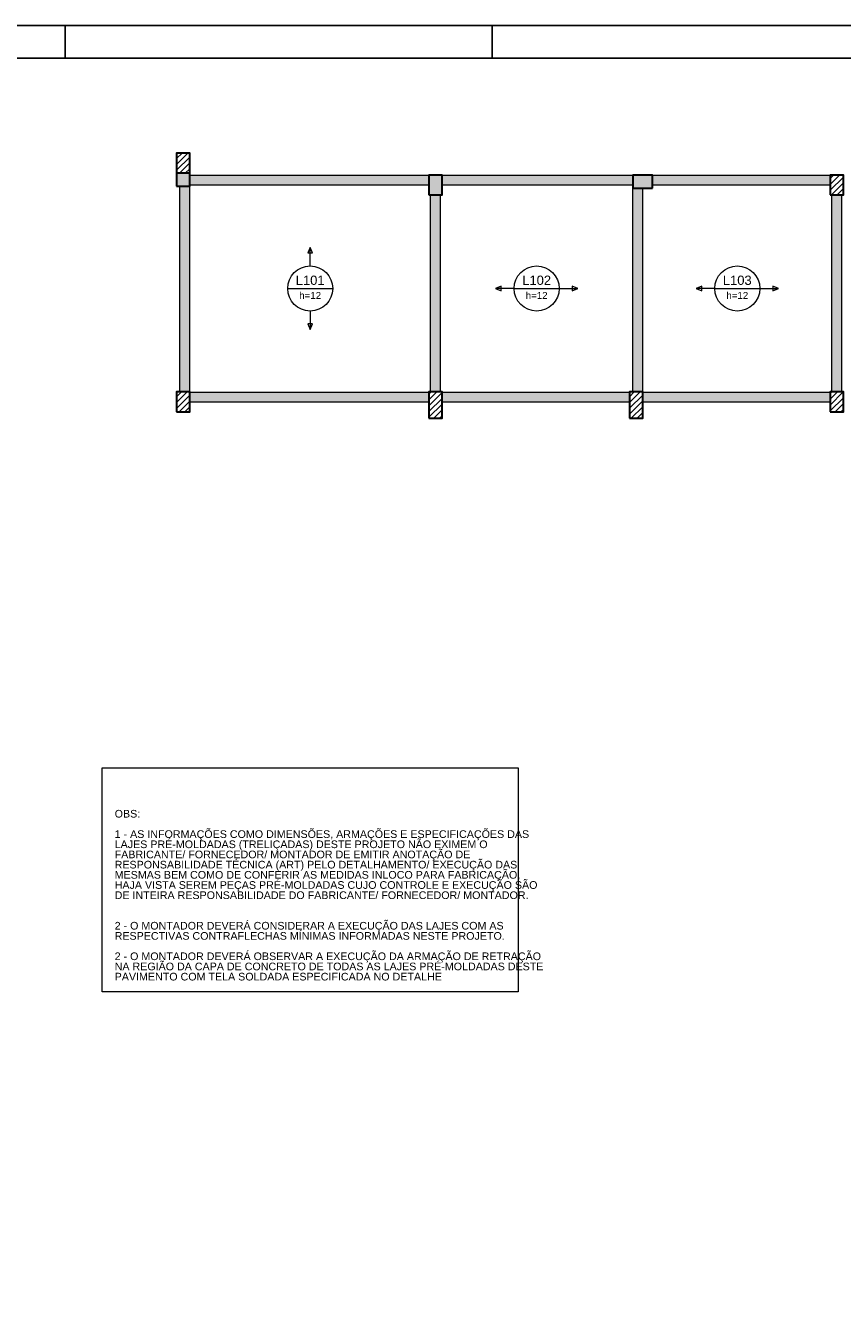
# Model space of a CAD drawing. Header units: millimetres. Extents: x 0 to 84.1, y 0 to 59.4.
# Tile 4 of 5: x 32.9 to 57.8, y 20.7 to 59.4. Entities that reach past the tile are written whole.
import ezdxf

# ---------------------------------------------------------------- set-up
doc = ezdxf.new("R2010")
doc.units = ezdxf.units.MM
doc.header["$MEASUREMENT"] = 0
doc.linetypes.add('NULL', pattern=[0])
for name, color, linetype, lineweight in [('CONTRAVENTAMENTOS', 4, 'Continuous', 9), ('DT-Hachura pilar em laje', 252, 'Continuous', 5), ('DT-Hachura viga em laje', 254, 'Continuous', 5), ('DT-Textos', 7, 'Continuous', 5), ('DT-Título', 3, 'Continuous', 20), ('FO-Hachura pilar que morre', 106, 'Continuous', 5), ('FO-Hachura pilar que passa', 19, 'Continuous', 5), ('FO-Pilares', 4, 'Continuous', 30), ('FO-Vigas', 1, 'Continuous', 20)]:
    doc.layers.add(name, color=color, linetype=linetype, lineweight=lineweight)
doc.layers.add('SEDUC_MARF', color=1, linetype='Continuous')
doc.layers.add('SEDUC_MARGG', color=7, linetype='Continuous')
doc.styles.add('Arial', font='txt')

msp = doc.modelspace()

# ---------------------------------------------------------------- hatches: boundary and pattern name
at = {"layer": 'DT-Hachura pilar em laje', "linetype": 'Continuous'}
for points in [[(45.175, 54.245), (45.375, 54.245), (45.575, 54.245), (45.575, 54.545), (45.575, 54.845), (45.375, 54.845), (45.175, 54.845), (45.175, 54.545)], [(51.983, 54.445), (51.983, 54.645), (51.983, 54.845), (51.683, 54.845), (51.383, 54.845), (51.383, 54.645), (51.383, 54.445), (51.683, 54.445)]]:
    msp.add_hatch(color=252, dxfattribs=at).paths.add_polyline_path(points)
h = msp.add_hatch(dxfattribs=at)
h.set_pattern_fill('ANSI31', color=252, style=0)
h.paths.add_polyline_path([(57.392, 54.245), (57.592, 54.245), (57.792, 54.245), (57.792, 54.545), (57.792, 54.845), (57.592, 54.845), (57.392, 54.845), (57.392, 54.545)])
h = msp.add_hatch(dxfattribs=at)
h.set_pattern_fill('ANSI31', color=252, style=0)
h.paths.add_polyline_path([(37.492, 47.644), (37.692, 47.644), (37.892, 47.644), (37.892, 47.944), (37.892, 48.244), (37.692, 48.244), (37.492, 48.244), (37.492, 47.944)])
h = msp.add_hatch(dxfattribs=at)
h.set_pattern_fill('ANSI31', color=252, style=0)
h.paths.add_polyline_path([(45.175, 47.444), (45.375, 47.444), (45.575, 47.444), (45.575, 47.844), (45.575, 48.244), (45.375, 48.244), (45.175, 48.244), (45.175, 47.844)])
h = msp.add_hatch(dxfattribs=at)
h.set_pattern_fill('ANSI31', color=252, style=0)
h.paths.add_polyline_path([(51.283, 47.444), (51.483, 47.444), (51.683, 47.444), (51.683, 47.844), (51.683, 48.244), (51.483, 48.244), (51.283, 48.244), (51.283, 47.844)])
h = msp.add_hatch(dxfattribs=at)
h.set_pattern_fill('ANSI31', color=252, style=0)
h.paths.add_polyline_path([(57.392, 47.644), (57.592, 47.644), (57.792, 47.644), (57.792, 47.944), (57.792, 48.244), (57.592, 48.244), (57.392, 48.244), (57.392, 47.944)])
at = {"layer": 'DT-Hachura viga em laje', "linetype": 'Continuous'}
for points in [[(45.175, 54.845), (45.175, 54.845), (37.892, 54.845), (37.892, 54.545), (45.175, 54.545), (45.175, 54.845)], [(51.383, 54.845), (51.383, 54.845), (45.575, 54.845), (45.575, 54.545), (51.383, 54.545), (51.383, 54.845)], [(57.392, 54.845), (57.392, 54.845), (51.983, 54.845), (51.983, 54.545), (57.392, 54.545), (57.392, 54.845)], [(37.892, 54.511), (37.892, 54.511), (37.592, 54.511), (37.592, 48.244), (37.892, 48.244), (37.892, 54.511)], [(51.683, 54.445), (51.683, 54.445), (51.383, 54.445), (51.383, 48.244), (51.683, 48.244), (51.683, 54.445)], [(45.525, 54.245), (45.525, 54.245), (45.225, 54.245), (45.225, 48.244), (45.525, 48.244), (45.525, 54.245)], [(57.742, 54.245), (57.742, 54.245), (57.442, 54.245), (57.442, 48.244), (57.742, 48.244), (57.742, 54.245)], [(45.175, 48.242), (45.175, 48.242), (37.892, 48.242), (37.892, 47.942), (45.175, 47.942), (45.175, 48.242)], [(51.283, 48.242), (51.283, 48.242), (45.575, 48.242), (45.575, 47.942), (51.283, 47.942), (51.283, 48.242)], [(57.392, 48.242), (57.392, 48.242), (51.683, 48.242), (51.683, 47.942), (57.392, 47.942), (57.392, 48.242)]]:
    msp.add_hatch(color=254, dxfattribs=at).paths.add_polyline_path(points)
at = {"layer": 'FO-Hachura pilar que morre', "linetype": 'Continuous'}
h = msp.add_hatch(color=106, dxfattribs=at)
h.paths.add_polyline_path([(37.492, 54.511), (37.692, 54.511), (37.892, 54.511), (37.892, 55.011), (37.892, 55.511), (37.692, 55.511), (37.492, 55.511), (37.492, 55.011)])
h.paths.add_polyline_path([(37.492, 54.911), (37.692, 54.911), (37.892, 54.911), (37.892, 55.211), (37.892, 55.511), (37.692, 55.511), (37.492, 55.511), (37.492, 55.211)], flags=0)
at = {"layer": 'FO-Hachura pilar que passa', "linetype": 'Continuous'}
h = msp.add_hatch(dxfattribs=at)
h.set_pattern_fill('ANSI31', color=19, style=0)
h.paths.add_polyline_path([(37.492, 54.911), (37.692, 54.911), (37.892, 54.911), (37.892, 55.211), (37.892, 55.511), (37.692, 55.511), (37.492, 55.511), (37.492, 55.211)])

# ---------------------------------------------------------------- linework, layer by layer
at = {"layer": 'CONTRAVENTAMENTOS'}
msp.add_lwpolyline([(35.226, 36.802), (47.895, 36.802), (47.895, 29.989), (35.226, 29.989)], close=True, dxfattribs=at)
at = {"layer": 'DT-Textos'}
for p, q in [((41.559, 52.645), (41.488, 52.475)), ((41.488, 52.475), (41.629, 52.475)), ((41.629, 52.475), (41.559, 52.645)), ((40.873, 51.394), (42.244, 51.394)), ((47.373, 51.465), (47.204, 51.394)), ((47.204, 51.394), (47.373, 51.324)), ((47.373, 51.324), (47.373, 51.465)), ((47.769, 51.394), (49.139, 51.394)), ((49.704, 51.394), (49.535, 51.465)), ((49.535, 51.465), (49.535, 51.324)), ((49.535, 51.324), (49.704, 51.394)), ((53.482, 51.465), (53.313, 51.394)), ((53.313, 51.394), (53.482, 51.324)), ((53.482, 51.324), (53.482, 51.465)), ((53.878, 51.394), (55.248, 51.394)), ((55.813, 51.394), (55.644, 51.465)), ((55.644, 51.465), (55.644, 51.324)), ((55.644, 51.324), (55.813, 51.394)), ((41.629, 50.314), (41.488, 50.314)), ((41.488, 50.314), (41.559, 50.144)), ((41.559, 50.144), (41.629, 50.314))]:
    msp.add_line(p, q, dxfattribs=at)
for points in [[(41.559, 52.08), (41.559, 52.645)], [(47.769, 51.394), (47.204, 51.394)], [(49.139, 51.394), (49.704, 51.394)], [(53.878, 51.394), (53.313, 51.394)], [(55.248, 51.394), (55.813, 51.394)], [(41.559, 50.709), (41.559, 50.144)]]:
    msp.add_lwpolyline(points, dxfattribs=at)
for centre in [(41.559, 51.394), (48.454, 51.394), (54.563, 51.394)]:
    msp.add_circle(centre, 0.685, dxfattribs=at)
at = {"layer": 'FO-Pilares'}
msp.add_line((37.492, 54.911), (37.892, 54.911), dxfattribs=at)
for points in [[(37.492, 54.511), (37.692, 54.511), (37.892, 54.511), (37.892, 55.011), (37.892, 55.511), (37.692, 55.511), (37.492, 55.511), (37.492, 55.011), (37.492, 54.511)], [(45.175, 54.245), (45.375, 54.245), (45.575, 54.245), (45.575, 54.545), (45.575, 54.845), (45.375, 54.845), (45.175, 54.845), (45.175, 54.545), (45.175, 54.245)], [(51.983, 54.445), (51.983, 54.645), (51.983, 54.845), (51.683, 54.845), (51.383, 54.845), (51.383, 54.645), (51.383, 54.445), (51.683, 54.445), (51.983, 54.445)], [(57.392, 54.245), (57.592, 54.245), (57.792, 54.245), (57.792, 54.545), (57.792, 54.845), (57.592, 54.845), (57.392, 54.845), (57.392, 54.545), (57.392, 54.245)], [(37.492, 47.644), (37.692, 47.644), (37.892, 47.644), (37.892, 47.944), (37.892, 48.244), (37.692, 48.244), (37.492, 48.244), (37.492, 47.944), (37.492, 47.644)], [(45.175, 47.444), (45.375, 47.444), (45.575, 47.444), (45.575, 47.844), (45.575, 48.244), (45.375, 48.244), (45.175, 48.244), (45.175, 47.844), (45.175, 47.444)], [(51.283, 47.444), (51.483, 47.444), (51.683, 47.444), (51.683, 47.844), (51.683, 48.244), (51.483, 48.244), (51.283, 48.244), (51.283, 47.844), (51.283, 47.444)], [(57.392, 47.644), (57.592, 47.644), (57.792, 47.644), (57.792, 47.944), (57.792, 48.244), (57.592, 48.244), (57.392, 48.244), (57.392, 47.944), (57.392, 47.644)]]:
    msp.add_lwpolyline(points, close=True, dxfattribs=at)
at = {"layer": 'FO-Vigas'}
for p, q in [((37.892, 54.845), (45.175, 54.845)), ((45.575, 54.845), (51.383, 54.845)), ((51.983, 54.845), (57.392, 54.845)), ((37.592, 48.244), (37.592, 54.511)), ((37.892, 54.545), (45.175, 54.545)), ((37.892, 48.244), (37.892, 54.511)), ((45.575, 54.545), (51.383, 54.545)), ((51.383, 48.244), (51.383, 54.445)), ((51.683, 48.244), (51.683, 54.445)), ((51.983, 54.545), (57.392, 54.545)), ((45.225, 48.244), (45.225, 54.245)), ((45.525, 48.244), (45.525, 54.245)), ((57.442, 48.244), (57.442, 54.245)), ((57.742, 48.244), (57.742, 54.245)), ((37.892, 48.242), (45.175, 48.242)), ((45.575, 48.242), (51.283, 48.242)), ((51.683, 48.242), (57.392, 48.242)), ((37.892, 47.942), (45.175, 47.942)), ((45.575, 47.942), (51.283, 47.942)), ((51.683, 47.942), (57.392, 47.942))]:
    msp.add_line(p, q, dxfattribs=at)
at = {"layer": 'SEDUC_MARF'}
for p, q in [((34.1, 59.4), (34.1, 58.4)), ((47.1, 59.4), (47.1, 58.4))]:
    msp.add_line(p, q, dxfattribs=at)
msp.add_lwpolyline([(84.1, 59.4), (0, 59.4), (0, 0), (84.1, 0)], close=True, dxfattribs=at)
at = {"layer": 'SEDUC_MARGG'}
msp.add_lwpolyline([(2.5, 1), (83.1, 1), (83.1, 58.4), (2.5, 58.4)], close=True, dxfattribs=at)

# ---------------------------------------------------------------- texts
at = {"layer": 'DT-Textos', "linetype": 'NULL', "attachment_point": 8, "line_spacing_factor": 0.798, "style": 'Arial'}
for s, insert, char_height, width in [('L101', (41.558, 51.5), 0.2824, 1.7352), ('L102', (48.454, 51.5), 0.2824, 1.7352), ('L103', (54.562, 51.5), 0.2824, 1.7352), ('h=12', (41.558, 51.077), 0.2118, 1.30642), ('h=12', (48.454, 51.077), 0.2118, 1.30642), ('h=12', (54.562, 51.077), 0.2118, 1.30642)]:
    msp.add_mtext(s, dxfattribs=dict(at, insert=insert, char_height=char_height, width=width))
at = {"layer": 'DT-Título', "linetype": 'NULL', "insert": (35.606, 30.33), "char_height": 0.232942, "width": 13.09048, "attachment_point": 7, "line_spacing_factor": 0.798, "style": 'Arial'}
msp.add_mtext('OBS:\\P\\P1 - AS INFORMAÇÕES COMO DIMENSÕES, ARMAÇÕES E ESPECIFICAÇÕES DAS LAJES PRÉ-MOLDADAS (TRELIÇADAS) DESTE PROJETO NÃO EXIMEM O FABRICANTE/ FORNECEDOR/ MONTADOR DE EMITIR ANOTAÇÃO DE RESPONSABILIDADE TÉCNICA (ART) PELO DETALHAMENTO/ EXECUÇÃO DAS MESMAS BEM COMO DE CONFERIR AS MEDIDAS INLOCO PARA FABRICAÇÃO, HAJA VISTA SEREM PEÇAS PRÉ-MOLDADAS CUJO CONTROLE E EXECUÇÃO SÃO DE INTEIRA RESPONSABILIDADE DO FABRICANTE/ FORNECEDOR/ MONTADOR.\\P\\P\\P2 - O MONTADOR DEVERÁ CONSIDERAR A EXECUÇÃO DAS LAJES COM AS RESPECTIVAS CONTRAFLECHAS MÍNIMAS INFORMADAS NESTE PROJETO. \\P\\P2 - O MONTADOR DEVERÁ OBSERVAR A EXECUÇÃO DA ARMAÇÃO DE RETRAÇÃO NA REGIÃO DA CAPA DE CONCRETO DE TODAS AS LAJES PRÉ-MOLDADAS DESTE PAVIMENTO COM TELA SOLDADA ESPECIFICADA NO DETALHE', dxfattribs=at)

doc.saveas('drawing.dxf')
